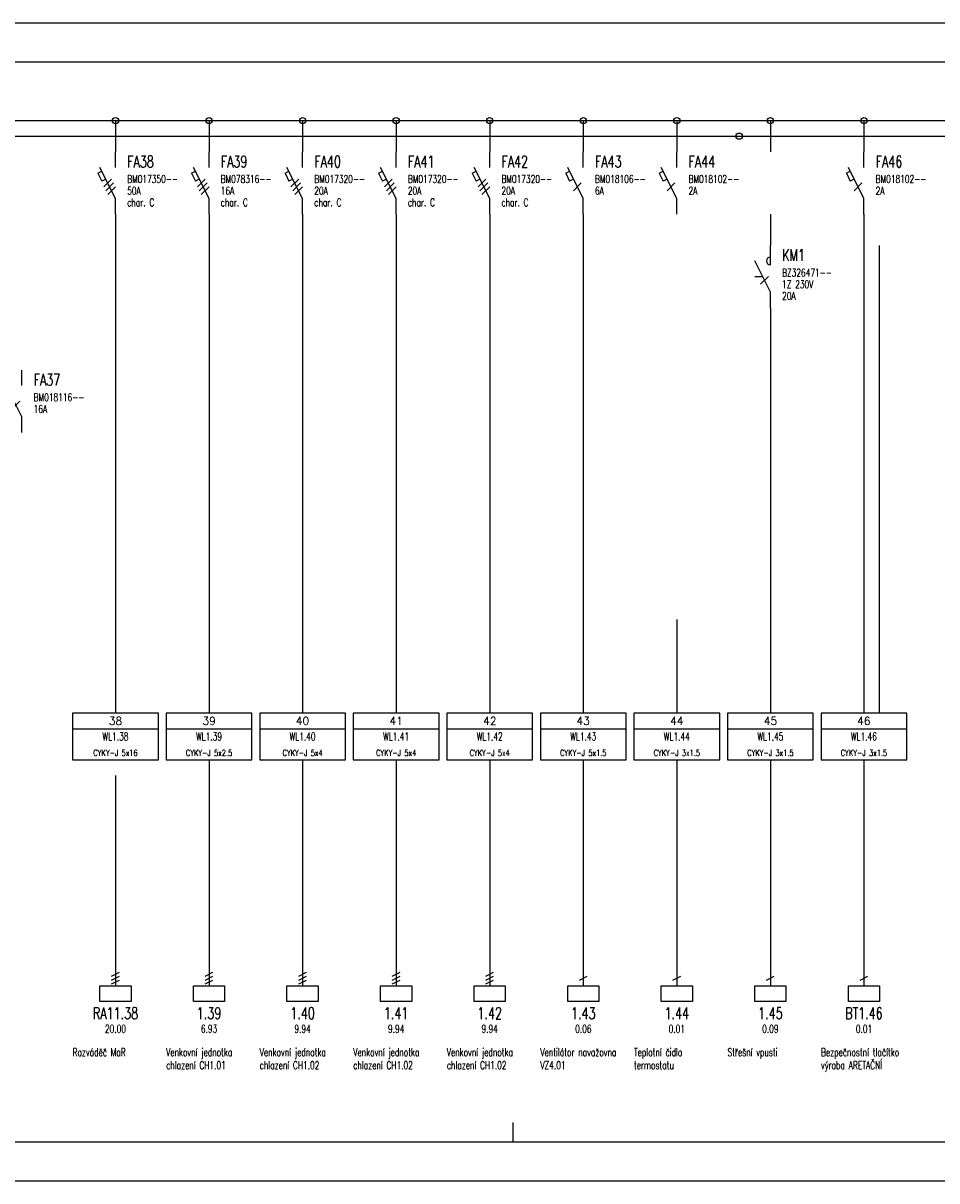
# Model space of a CAD drawing. Extents: x 0 to 1890, y 0 to 297.
# Tile 5 of 7: x 924 to 1159, y 0 to 297. Entities that reach past the tile are written whole.
import ezdxf
from ezdxf.enums import TextEntityAlignment as Align

# ---------------------------------------------------------------- set-up
doc = ezdxf.new("R2010")
doc.units = 0
doc.header["$LTSCALE"] = 10
doc.header["$MEASUREMENT"] = 0
doc.layers.get('0').update_dxf_attribs({"linetype": 'CONTINUOUS'})
doc.layers.add('IDENTIFIKACE', color=1, linetype='CONTINUOUS')
doc.layers.add('PAGE1', color=7, linetype='CONTINUOUS')
doc.styles.add('popis', font='romans.shx', dxfattribs={"width": 0.7})
doc.styles.get("Standard").update_dxf_attribs({"font": 'romans.shx', "width": 0.8})

# ---------------------------------------------------------------- blocks, each defined once
blk = doc.blocks.new('ELKCN1')
at = {"color": 4, "linetype": 'Continuous'}
blk.add_line((-12, 0), (12, 0), dxfattribs=at)
at = {"color": 3, "linetype": 'Continuous'}
blk.add_line((0, 0), (0, -8), dxfattribs=at)
blk.add_circle((0, 0), 0.8, dxfattribs=at)
blk = doc.blocks.new('ELKM03')
at = {"color": 3, "linetype": 'Continuous'}
for p, q in [((0, 0), (0, -6)), ((-4, -6), (4, -6)), ((-4, -10), (-4, -6)), ((4, -6), (4, -10)), ((4, -10), (-4, -10))]:
    blk.add_line(p, q, dxfattribs=at)
at = {"color": 7, "linetype": 'Continuous'}
for p, q in [((-1, -3.5), (1, -2.5)), ((-1, -4.5), (1, -3.5)), ((-1, -5.5), (1, -4.5))]:
    blk.add_line(p, q, dxfattribs=at)
at = {"color": 7, "flags": 8}
blk.add_attdef('SH', text='', height=1.8, dxfattribs=at).set_placement((-1, -2), align=Align.RIGHT)
at = {"color": 1, "linetype": 'Continuous'}
blk.add_attdef('PORADI_ZARIZENI', text='', height=3, dxfattribs=at).set_placement((0, -14.5), align=Align.CENTER)
at = {"color": 7, "linetype": 'Continuous', "flags": 1}
for tag, p in [('PAR1', (-7, -16.5)), ('DRUH_ZARIZENI', (-7, -18.166667))]:
    blk.add_attdef(tag, p, '', height=1, dxfattribs=at)
at = {"color": 7, "linetype": 'Continuous'}
blk.add_attdef('VYKON', text='', height=2, dxfattribs=at).set_placement((0, -18), align=Align.CENTER)
at = {"layer": 'IDENTIFIKACE', "color": 7, "linetype": 'Continuous', "flags": 1}
blk.add_attdef('IDENTIFIKACE', (4, -2), '', height=1, dxfattribs=at)
blk = doc.blocks.new('ELKF23')
at = {"color": 3, "linetype": 'Continuous'}
for p, q in [((0, -4), (0, 0)), ((0, -12), (-4, -4)), ((0, -16), (0, -12))]:
    blk.add_line(p, q, dxfattribs=at)
at = {"color": 7, "linetype": 'Continuous'}
for p, q in [((-4.5, -5.5), (-3.5, -5)), ((-4.5, -5.5), (-3.5, -7.5)), ((-2.5, -7), (-3.5, -7.5)), ((-3, -9), (-1, -7)), ((-2.5, -10), (-0.5, -8)), ((-2, -11), (0, -9))]:
    blk.add_line(p, q, dxfattribs=at)
at = {"color": 7, "flags": 8}
for tag, p in [('SH', (-1, -2)), ('SD', (-1, -16))]:
    blk.add_attdef(tag, text='', height=1.8, dxfattribs=at).set_placement(p, align=Align.RIGHT)
at = {"color": 1, "linetype": 'Continuous'}
blk.add_attdef('PORADI', (3, -4), '', height=3, dxfattribs=at)
at = {"color": 7, "linetype": 'Continuous'}
for tag, p in [('TYP', (3, -8)), ('PARAM1', (3, -11)), ('PARAM2', (3, -14))]:
    blk.add_attdef(tag, p, '', height=2, dxfattribs=at)
for tag, p, flags in [('VETA', (18, -12), 1), ('DRUH', (18, -10), 1), ('INDEX_BLOKU', (18, -14), 9)]:
    blk.add_attdef(tag, p, '', height=1, dxfattribs=dict(at, flags=flags))
blk = doc.blocks.new('ELA11')
at = {"color": 7, "linetype": 'Continuous'}
for p, q in [((11, 0), (-11, 0)), ((-11, 0), (-11, -12)), ((11, -12), (11, 0)), ((-11, -4), (11, -4)), ((-11, -12), (11, -12))]:
    blk.add_line(p, q, dxfattribs=at)
for tag, p, flags in [('DELKA', (12, -0.60333), 1), ('AKTUALIZACE', (11.928236, -2.261293), 1), ('VETA_KABELU', (12, -6), 1), ('DRUH_KABELU', (12, -4), 1), ('ODKUD', (12, -7.91972), 9), ('KAM', (12, -9.91972), 9), ('INDEX_ODKUD', (12, -11.91972), 9), ('INDEX_KAM', (12, -13.91972), 9)]:
    blk.add_attdef(tag, p, '', height=1, dxfattribs=dict(at, flags=flags))
at = {"color": 7, "linetype": 'Continuous', "flags": 8}
blk.add_attdef('VYVOD', text='', height=2, dxfattribs=at).set_placement((0, -3), align=Align.CENTER)
at = {"color": 1, "linetype": 'Continuous'}
blk.add_attdef('PORADI_KABELU', text='', height=2, dxfattribs=at).set_placement((0, -7), align=Align.CENTER)
at = {"color": 7, "linetype": 'Continuous'}
blk.add_attdef('TYP_KABELU', text='', height=1.6, dxfattribs=at).set_placement((0, -11), align=Align.CENTER)
blk = doc.blocks.new('ELKM01')
at = {"color": 3, "linetype": 'Continuous'}
for p, q in [((0, 0), (0, -6)), ((-4, -6), (4, -6)), ((-4, -10), (-4, -6)), ((4, -6), (4, -10)), ((4, -10), (-4, -10))]:
    blk.add_line(p, q, dxfattribs=at)
at = {"color": 7, "linetype": 'Continuous'}
blk.add_line((-1, -4.5), (1, -3.5), dxfattribs=at)
at = {"color": 7, "flags": 8}
blk.add_attdef('SH', text='', height=1.8, dxfattribs=at).set_placement((-1, -2), align=Align.RIGHT)
at = {"color": 1, "linetype": 'Continuous'}
blk.add_attdef('PORADI_ZARIZENI', text='', height=3, dxfattribs=at).set_placement((0, -14.5), align=Align.CENTER)
at = {"color": 7, "linetype": 'Continuous', "flags": 1}
for tag, p in [('PAR1', (-7, -16.5)), ('DRUH_ZARIZENI', (-7, -18.166667))]:
    blk.add_attdef(tag, p, '', height=1, dxfattribs=at)
at = {"color": 7, "linetype": 'Continuous'}
blk.add_attdef('VYKON', text='', height=2, dxfattribs=at).set_placement((0, -18), align=Align.CENTER)
at = {"layer": 'IDENTIFIKACE', "color": 7, "linetype": 'Continuous', "flags": 1}
blk.add_attdef('IDENTIFIKACE', (-7, -19.833333), '', height=1, dxfattribs=at)
blk = doc.blocks.new('ELKF21')
at = {"color": 3, "linetype": 'Continuous'}
for p, q in [((0, -4), (0, 0)), ((0, -12), (-4, -4)), ((0, -16), (0, -12))]:
    blk.add_line(p, q, dxfattribs=at)
at = {"color": 7, "linetype": 'Continuous'}
for p, q in [((-4.5, -5.5), (-3.5, -5)), ((-4.5, -5.5), (-3.5, -7.5)), ((-2.5, -7), (-3.5, -7.5)), ((-2.5, -10), (-0.5, -8))]:
    blk.add_line(p, q, dxfattribs=at)
at = {"color": 7, "flags": 8}
for tag, p in [('SH', (-1, -2)), ('SD', (-1, -16))]:
    blk.add_attdef(tag, text='', height=1.8, dxfattribs=at).set_placement(p, align=Align.RIGHT)
at = {"color": 1, "linetype": 'Continuous'}
blk.add_attdef('PORADI', (3, -4), '', height=3, dxfattribs=at)
at = {"color": 7, "linetype": 'Continuous'}
for tag, p in [('TYP', (3, -8)), ('PARAM1', (3, -11)), ('PARAM2', (3, -14))]:
    blk.add_attdef(tag, p, '', height=2, dxfattribs=at)
for tag, p, flags in [('VETA', (18, -12), 1), ('DRUH', (18, -10), 1), ('INDEX_BLOKU', (18, -14), 9)]:
    blk.add_attdef(tag, p, '', height=1, dxfattribs=dict(at, flags=flags))
blk = doc.blocks.new('ELKK11')
at = {"color": 3, "linetype": 'Continuous'}
for p, q in [((0, -4), (0, 0)), ((0, -12), (-4, -4)), ((0, -5), (0, -4)), ((0, -16), (0, -12))]:
    blk.add_line(p, q, dxfattribs=at)
at = {"color": 7, "linetype": 'Continuous'}
blk.add_line((-2.5, -10), (-0.5, -8), dxfattribs=at)
blk.add_arc((0, -4), 1, 90, 270, dxfattribs=at)
at = {"color": 7, "flags": 8}
for tag, p in [('SH', (-1, -2)), ('SD', (-1, -16))]:
    blk.add_attdef(tag, text='', height=1.8, dxfattribs=at).set_placement(p, align=Align.RIGHT)
at = {"color": 1, "linetype": 'Continuous'}
blk.add_attdef('PORADI', (3, -4), '', height=3, dxfattribs=at)
at = {"color": 7, "linetype": 'Continuous'}
for tag, p in [('TYP', (3, -8)), ('PARAM1', (3, -11)), ('PARAM2', (3, -14))]:
    blk.add_attdef(tag, p, '', height=2, dxfattribs=at)
for tag, p, flags in [('DRUH', (18, -8), 1), ('VETA', (18, -10), 1), ('INDEX_BLOKU', (18, -12), 9), ('INDEX_OD', (18, -14), 9)]:
    blk.add_attdef(tag, p, '', height=1, dxfattribs=dict(at, flags=flags))

msp = doc.modelspace()

# ---------------------------------------------------------------- linework, layer by layer
msp.add_line((1050, 10), (1050, 15))
msp.add_lwpolyline([(0, 0), (1890, 0), (1890, 297), (0, 297)], close=True)
msp.add_lwpolyline([(1880, 130.65), (1880, 287), (10, 287), (10, 10), (1680, 10)])
at = {"color": 3, "linetype": 'Continuous'}
msp.add_circle((1108, 268), 0.8, dxfattribs=at)
at = {"layer": 'PAGE1', "color": 4, "linetype": 'Continuous'}
for p, q in [((480, 272), (936, 272)), ((1152, 272), (1164, 272))]:
    msp.add_line(p, q, dxfattribs=at)
at = {"layer": 'PAGE1', "linetype": 'Continuous'}
for p, q in [((48, 268), (1320, 268)), ((1112, 232), (1114, 232))]:
    msp.add_line(p, q, dxfattribs=at)
at = {"layer": 'PAGE1', "color": 3, "linetype": 'Continuous'}
for p, q in [((948, 248), (948, 144)), ((972, 248), (972, 144)), ((996, 248), (996, 144)), ((1020, 248), (1020, 144)), ((1044, 248), (1044, 144)), ((1068, 248), (1068, 144)), ((1116, 248), (1116, 240)), ((1140, 248), (1140, 144)), ((1144, 120), (1144, 240)), ((1116, 224), (1116, 144)), ((948, 144), (948, 128)), ((972, 144), (972, 128)), ((996, 144), (996, 128)), ((1020, 144), (1020, 128)), ((1044, 144), (1044, 128)), ((1068, 144), (1068, 128)), ((1092, 144), (1092, 128)), ((1116, 144), (1116, 128)), ((1140, 144), (1140, 128)), ((948, 142), (948, 120)), ((972, 142), (972, 120)), ((996, 142), (996, 120)), ((1020, 142), (1020, 120)), ((1044, 142), (1044, 120)), ((1068, 142), (1068, 120)), ((1092, 142), (1092, 120)), ((1116, 142), (1116, 120)), ((1140, 142), (1140, 120)), ((972, 108), (972, 56)), ((996, 108), (996, 56)), ((1020, 108), (1020, 56)), ((1044, 108), (1044, 56)), ((1068, 108), (1068, 56)), ((1092, 108), (1092, 56)), ((1116, 108), (1116, 56)), ((1140, 108), (1140, 56)), ((948, 104), (948, 56))]:
    msp.add_line(p, q, dxfattribs=at)

# ---------------------------------------------------------------- block references
for p in [(948, 272), (972, 272), (996, 272), (1020, 272), (1044, 272), (1068, 272), (1092, 272), (1116, 272), (1140, 272)]:
    msp.add_blockref('ELKCN1', p, dxfattribs=at)
at = {"layer": 'PAGE1', "color": 7, "linetype": 'Continuous'}
ref = msp.add_blockref('ELKF23', (948, 264), dxfattribs=at)
ref.add_attrib('PORADI', 'FA38', (951, 260), dxfattribs={"layer": '0', "color": 1, "linetype": 'Continuous', "height": 3, "width": 0.7})
ref.add_attrib('TYP', 'BM017350--', (951, 256), dxfattribs={"layer": '0', "color": 7, "linetype": 'Continuous', "height": 2, "width": 0.7})
ref.add_attrib('PARAM1', '50A', (951, 253), dxfattribs={"layer": '0', "color": 7, "linetype": 'Continuous', "height": 2, "width": 0.7})
ref.add_attrib('PARAM2', 'char. C', (951, 250), dxfattribs={"layer": '0', "color": 7, "linetype": 'Continuous', "height": 2, "width": 0.7})
ref = msp.add_blockref('ELKF23', (972, 264), dxfattribs=at)
ref.add_attrib('PORADI', 'FA39', (975, 260), dxfattribs={"layer": '0', "color": 1, "linetype": 'Continuous', "height": 3, "width": 0.7})
ref.add_attrib('TYP', 'BM078316--', (975, 256), dxfattribs={"layer": '0', "color": 7, "linetype": 'Continuous', "height": 2, "width": 0.7})
ref.add_attrib('PARAM1', '16A', (975, 253), dxfattribs={"layer": '0', "color": 7, "linetype": 'Continuous', "height": 2, "width": 0.7})
ref.add_attrib('PARAM2', 'char. C', (975, 250), dxfattribs={"layer": '0', "color": 7, "linetype": 'Continuous', "height": 2, "width": 0.7})
ref = msp.add_blockref('ELKF23', (996, 264), dxfattribs=at)
ref.add_attrib('PORADI', 'FA40', (999, 260), dxfattribs={"layer": '0', "color": 1, "linetype": 'Continuous', "height": 3, "width": 0.7})
ref.add_attrib('TYP', 'BM017320--', (999, 256), dxfattribs={"layer": '0', "color": 7, "linetype": 'Continuous', "height": 2, "width": 0.7})
ref.add_attrib('PARAM1', '20A', (999, 253), dxfattribs={"layer": '0', "color": 7, "linetype": 'Continuous', "height": 2, "width": 0.7})
ref.add_attrib('PARAM2', 'char. C', (999, 250), dxfattribs={"layer": '0', "color": 7, "linetype": 'Continuous', "height": 2, "width": 0.7})
ref = msp.add_blockref('ELKF23', (1020, 264), dxfattribs=at)
ref.add_attrib('PORADI', 'FA41', (1023, 260), dxfattribs={"layer": '0', "color": 1, "linetype": 'Continuous', "height": 3, "width": 0.7})
ref.add_attrib('TYP', 'BM017320--', (1023, 256), dxfattribs={"layer": '0', "color": 7, "linetype": 'Continuous', "height": 2, "width": 0.7})
ref.add_attrib('PARAM1', '20A', (1023, 253), dxfattribs={"layer": '0', "color": 7, "linetype": 'Continuous', "height": 2, "width": 0.7})
ref.add_attrib('PARAM2', 'char. C', (1023, 250), dxfattribs={"layer": '0', "color": 7, "linetype": 'Continuous', "height": 2, "width": 0.7})
ref = msp.add_blockref('ELKF23', (1044, 264), dxfattribs=at)
ref.add_attrib('PORADI', 'FA42', (1047, 260), dxfattribs={"layer": '0', "color": 1, "linetype": 'Continuous', "height": 3, "width": 0.7})
ref.add_attrib('TYP', 'BM017320--', (1047, 256), dxfattribs={"layer": '0', "color": 7, "linetype": 'Continuous', "height": 2, "width": 0.7})
ref.add_attrib('PARAM1', '20A', (1047, 253), dxfattribs={"layer": '0', "color": 7, "linetype": 'Continuous', "height": 2, "width": 0.7})
ref.add_attrib('PARAM2', 'char. C', (1047, 250), dxfattribs={"layer": '0', "color": 7, "linetype": 'Continuous', "height": 2, "width": 0.7})
ref = msp.add_blockref('ELKF21', (1068, 264), dxfattribs=at)
ref.add_attrib('PORADI', 'FA43', (1071, 260), dxfattribs={"layer": '0', "color": 1, "linetype": 'Continuous', "height": 3, "width": 0.7})
ref.add_attrib('TYP', 'BM018106--', (1071, 256), dxfattribs={"layer": '0', "color": 7, "linetype": 'Continuous', "height": 2, "width": 0.7})
ref.add_attrib('PARAM1', '6A', (1071, 253), dxfattribs={"layer": '0', "color": 7, "linetype": 'Continuous', "height": 2, "width": 0.7})
ref = msp.add_blockref('ELKF21', (1092, 264), dxfattribs=at)
ref.add_attrib('PORADI', 'FA44', (1095, 260), dxfattribs={"layer": '0', "color": 1, "linetype": 'Continuous', "height": 3, "width": 0.7})
ref.add_attrib('TYP', 'BM018102--', (1095, 256), dxfattribs={"layer": '0', "color": 7, "linetype": 'Continuous', "height": 2, "width": 0.7})
ref.add_attrib('PARAM1', '2A', (1095, 253), dxfattribs={"layer": '0', "color": 7, "linetype": 'Continuous', "height": 2, "width": 0.7})
ref = msp.add_blockref('ELKF21', (1140, 264), dxfattribs=at)
ref.add_attrib('PORADI', 'FA46', (1143, 260), dxfattribs={"layer": '0', "color": 1, "linetype": 'Continuous', "height": 3, "width": 0.7})
ref.add_attrib('TYP', 'BM018102--', (1143, 256), dxfattribs={"layer": '0', "color": 7, "linetype": 'Continuous', "height": 2, "width": 0.7})
ref.add_attrib('PARAM1', '2A', (1143, 253), dxfattribs={"layer": '0', "color": 7, "linetype": 'Continuous', "height": 2, "width": 0.7})
at = {"layer": 'PAGE1', "color": 3, "linetype": 'Continuous'}
ref = msp.add_blockref('ELKK11', (1116, 240), dxfattribs=at)
ref.add_attrib('PORADI', 'KM1', (1119, 236), dxfattribs={"layer": '0', "color": 1, "linetype": 'Continuous', "height": 3, "width": 0.7})
ref.add_attrib('TYP', 'BZ326471--', (1119, 232), dxfattribs={"layer": '0', "color": 7, "linetype": 'Continuous', "height": 2, "width": 0.7})
ref.add_attrib('PARAM1', '1Z 230V', (1119, 229), dxfattribs={"layer": '0', "color": 7, "linetype": 'Continuous', "height": 2, "width": 0.7})
ref.add_attrib('PARAM2', '20A', (1119, 226), dxfattribs={"layer": '0', "color": 7, "linetype": 'Continuous', "height": 2, "width": 0.7})
at = {"layer": 'PAGE1', "color": 7, "linetype": 'Continuous'}
ref = msp.add_blockref('ELKF21', (924, 208), dxfattribs=at)
ref.add_attrib('PORADI', 'FA37', (927, 204), dxfattribs={"layer": '0', "color": 1, "linetype": 'Continuous', "height": 3, "width": 0.7})
ref.add_attrib('TYP', 'BM018116--', (927, 200), dxfattribs={"layer": '0', "color": 7, "linetype": 'Continuous', "height": 2, "width": 0.7})
ref.add_attrib('PARAM1', '16A', (927, 197), dxfattribs={"layer": '0', "color": 7, "linetype": 'Continuous', "height": 2, "width": 0.7})
at = {"layer": 'PAGE1', "color": 3, "linetype": 'Continuous'}
ref = msp.add_blockref('ELA11', (948, 120), dxfattribs=at)
ref.add_attrib('VYVOD', '38', dxfattribs={"layer": '0', "color": 7, "linetype": 'Continuous', "height": 2, "flags": 8}).set_placement((948, 117), align=Align.CENTER)
ref.add_attrib('PORADI_KABELU', 'WL1.38', dxfattribs={"layer": '0', "color": 1, "linetype": 'Continuous', "height": 2, "width": 0.7}).set_placement((948, 113), align=Align.CENTER)
ref.add_attrib('TYP_KABELU', 'CYKY-J 5x16', dxfattribs={"layer": '0', "color": 7, "linetype": 'Continuous', "height": 1.6, "width": 0.7}).set_placement((948, 109), align=Align.CENTER)
ref = msp.add_blockref('ELA11', (972, 120), dxfattribs=at)
ref.add_attrib('VYVOD', '39', dxfattribs={"layer": '0', "color": 7, "linetype": 'Continuous', "height": 2, "flags": 8}).set_placement((972, 117), align=Align.CENTER)
ref.add_attrib('PORADI_KABELU', 'WL1.39', dxfattribs={"layer": '0', "color": 1, "linetype": 'Continuous', "height": 2, "width": 0.7}).set_placement((972, 113), align=Align.CENTER)
ref.add_attrib('TYP_KABELU', 'CYKY-J 5x2.5', dxfattribs={"layer": '0', "color": 7, "linetype": 'Continuous', "height": 1.6, "width": 0.7}).set_placement((972, 109), align=Align.CENTER)
ref = msp.add_blockref('ELA11', (996, 120), dxfattribs=at)
ref.add_attrib('VYVOD', '40', dxfattribs={"layer": '0', "color": 7, "linetype": 'Continuous', "height": 2, "flags": 8}).set_placement((996, 117), align=Align.CENTER)
ref.add_attrib('PORADI_KABELU', 'WL1.40', dxfattribs={"layer": '0', "color": 1, "linetype": 'Continuous', "height": 2, "width": 0.7}).set_placement((996, 113), align=Align.CENTER)
ref.add_attrib('TYP_KABELU', 'CYKY-J 5x4', dxfattribs={"layer": '0', "color": 7, "linetype": 'Continuous', "height": 1.6, "width": 0.7}).set_placement((996, 109), align=Align.CENTER)
ref = msp.add_blockref('ELA11', (1020, 120), dxfattribs=at)
ref.add_attrib('VYVOD', '41', dxfattribs={"layer": '0', "color": 7, "linetype": 'Continuous', "height": 2, "flags": 8}).set_placement((1020, 117), align=Align.CENTER)
ref.add_attrib('PORADI_KABELU', 'WL1.41', dxfattribs={"layer": '0', "color": 1, "linetype": 'Continuous', "height": 2, "width": 0.7}).set_placement((1020, 113), align=Align.CENTER)
ref.add_attrib('TYP_KABELU', 'CYKY-J 5x4', dxfattribs={"layer": '0', "color": 7, "linetype": 'Continuous', "height": 1.6, "width": 0.7}).set_placement((1020, 109), align=Align.CENTER)
ref = msp.add_blockref('ELA11', (1044, 120), dxfattribs=at)
ref.add_attrib('VYVOD', '42', dxfattribs={"layer": '0', "color": 7, "linetype": 'Continuous', "height": 2, "flags": 8}).set_placement((1044, 117), align=Align.CENTER)
ref.add_attrib('PORADI_KABELU', 'WL1.42', dxfattribs={"layer": '0', "color": 1, "linetype": 'Continuous', "height": 2, "width": 0.7}).set_placement((1044, 113), align=Align.CENTER)
ref.add_attrib('TYP_KABELU', 'CYKY-J 5x4', dxfattribs={"layer": '0', "color": 7, "linetype": 'Continuous', "height": 1.6, "width": 0.7}).set_placement((1044, 109), align=Align.CENTER)
ref = msp.add_blockref('ELA11', (1068, 120), dxfattribs=at)
ref.add_attrib('VYVOD', '43', dxfattribs={"layer": '0', "color": 7, "linetype": 'Continuous', "height": 2, "flags": 8}).set_placement((1068, 117), align=Align.CENTER)
ref.add_attrib('PORADI_KABELU', 'WL1.43', dxfattribs={"layer": '0', "color": 1, "linetype": 'Continuous', "height": 2, "width": 0.7}).set_placement((1068, 113), align=Align.CENTER)
ref.add_attrib('TYP_KABELU', 'CYKY-J 5x1.5', dxfattribs={"layer": '0', "color": 7, "linetype": 'Continuous', "height": 1.6, "width": 0.7}).set_placement((1068, 109), align=Align.CENTER)
ref = msp.add_blockref('ELA11', (1092, 120), dxfattribs=at)
ref.add_attrib('VYVOD', '44', dxfattribs={"layer": '0', "color": 7, "linetype": 'Continuous', "height": 2, "flags": 8}).set_placement((1092, 117), align=Align.CENTER)
ref.add_attrib('PORADI_KABELU', 'WL1.44', dxfattribs={"layer": '0', "color": 1, "linetype": 'Continuous', "height": 2, "width": 0.7}).set_placement((1092, 113), align=Align.CENTER)
ref.add_attrib('TYP_KABELU', 'CYKY-J 3x1.5', dxfattribs={"layer": '0', "color": 7, "linetype": 'Continuous', "height": 1.6, "width": 0.7}).set_placement((1092, 109), align=Align.CENTER)
ref = msp.add_blockref('ELA11', (1116, 120), dxfattribs=at)
ref.add_attrib('VYVOD', '45', dxfattribs={"layer": '0', "color": 7, "linetype": 'Continuous', "height": 2, "flags": 8}).set_placement((1116, 117), align=Align.CENTER)
ref.add_attrib('PORADI_KABELU', 'WL1.45', dxfattribs={"layer": '0', "color": 1, "linetype": 'Continuous', "height": 2, "width": 0.7}).set_placement((1116, 113), align=Align.CENTER)
ref.add_attrib('TYP_KABELU', 'CYKY-J 3x1.5', dxfattribs={"layer": '0', "color": 7, "linetype": 'Continuous', "height": 1.6, "width": 0.7}).set_placement((1116, 109), align=Align.CENTER)
ref = msp.add_blockref('ELA11', (1140, 120), dxfattribs=at)
ref.add_attrib('VYVOD', '46', dxfattribs={"layer": '0', "color": 7, "linetype": 'Continuous', "height": 2, "flags": 8}).set_placement((1140, 117), align=Align.CENTER)
ref.add_attrib('PORADI_KABELU', 'WL1.46', dxfattribs={"layer": '0', "color": 1, "linetype": 'Continuous', "height": 2, "width": 0.7}).set_placement((1140, 113), align=Align.CENTER)
ref.add_attrib('TYP_KABELU', 'CYKY-J 3x1.5', dxfattribs={"layer": '0', "color": 7, "linetype": 'Continuous', "height": 1.6, "width": 0.7}).set_placement((1140, 109), align=Align.CENTER)
ref = msp.add_blockref('ELKM03', (948, 56), dxfattribs=at)
ref.add_attrib('PORADI_ZARIZENI', 'RA11.38', dxfattribs={"layer": '0', "color": 1, "linetype": 'Continuous', "height": 3, "width": 0.7}).set_placement((948, 41.5), align=Align.CENTER)
ref.add_attrib('VYKON', '20.00', dxfattribs={"layer": '0', "color": 7, "linetype": 'Continuous', "height": 2, "width": 0.7}).set_placement((948, 38), align=Align.CENTER)
ref = msp.add_blockref('ELKM03', (972, 56), dxfattribs=at)
ref.add_attrib('PORADI_ZARIZENI', '1.39', dxfattribs={"layer": '0', "color": 1, "linetype": 'Continuous', "height": 3, "width": 0.7}).set_placement((972, 41.5), align=Align.CENTER)
ref.add_attrib('VYKON', '6.93', dxfattribs={"layer": '0', "color": 7, "linetype": 'Continuous', "height": 2, "width": 0.7}).set_placement((972, 38), align=Align.CENTER)
ref = msp.add_blockref('ELKM03', (996, 56), dxfattribs=at)
ref.add_attrib('PORADI_ZARIZENI', '1.40', dxfattribs={"layer": '0', "color": 1, "linetype": 'Continuous', "height": 3, "width": 0.7}).set_placement((996, 41.5), align=Align.CENTER)
ref.add_attrib('VYKON', '9.94', dxfattribs={"layer": '0', "color": 7, "linetype": 'Continuous', "height": 2, "width": 0.7}).set_placement((996, 38), align=Align.CENTER)
ref = msp.add_blockref('ELKM03', (1020, 56), dxfattribs=at)
ref.add_attrib('PORADI_ZARIZENI', '1.41', dxfattribs={"layer": '0', "color": 1, "linetype": 'Continuous', "height": 3, "width": 0.7}).set_placement((1020, 41.5), align=Align.CENTER)
ref.add_attrib('VYKON', '9.94', dxfattribs={"layer": '0', "color": 7, "linetype": 'Continuous', "height": 2, "width": 0.7}).set_placement((1020, 38), align=Align.CENTER)
ref = msp.add_blockref('ELKM03', (1044, 56), dxfattribs=at)
ref.add_attrib('PORADI_ZARIZENI', '1.42', dxfattribs={"layer": '0', "color": 1, "linetype": 'Continuous', "height": 3, "width": 0.7}).set_placement((1044, 41.5), align=Align.CENTER)
ref.add_attrib('VYKON', '9.94', dxfattribs={"layer": '0', "color": 7, "linetype": 'Continuous', "height": 2, "width": 0.7}).set_placement((1044, 38), align=Align.CENTER)
ref = msp.add_blockref('ELKM01', (1068, 56), dxfattribs=at)
ref.add_attrib('PORADI_ZARIZENI', '1.43', dxfattribs={"layer": '0', "color": 1, "linetype": 'Continuous', "height": 3, "width": 0.7}).set_placement((1068, 41.5), align=Align.CENTER)
ref.add_attrib('VYKON', '0.06', dxfattribs={"layer": '0', "color": 7, "linetype": 'Continuous', "height": 2, "width": 0.7}).set_placement((1068, 38), align=Align.CENTER)
ref = msp.add_blockref('ELKM01', (1092, 56), dxfattribs=at)
ref.add_attrib('PORADI_ZARIZENI', '1.44', dxfattribs={"layer": '0', "color": 1, "linetype": 'Continuous', "height": 3, "width": 0.7}).set_placement((1092, 41.5), align=Align.CENTER)
ref.add_attrib('VYKON', '0.01', dxfattribs={"layer": '0', "color": 7, "linetype": 'Continuous', "height": 2, "width": 0.7}).set_placement((1092, 38), align=Align.CENTER)
ref = msp.add_blockref('ELKM01', (1116, 56), dxfattribs=at)
ref.add_attrib('PORADI_ZARIZENI', '1.45', dxfattribs={"layer": '0', "color": 1, "linetype": 'Continuous', "height": 3, "width": 0.7}).set_placement((1116, 41.5), align=Align.CENTER)
ref.add_attrib('VYKON', '0.09', dxfattribs={"layer": '0', "color": 7, "linetype": 'Continuous', "height": 2, "width": 0.7}).set_placement((1116, 38), align=Align.CENTER)
at = {"layer": 'PAGE1', "linetype": 'Continuous'}
ref = msp.add_blockref('ELKM01', (1140, 56), dxfattribs=at)
ref.add_attrib('PORADI_ZARIZENI', 'BT1.46', dxfattribs={"layer": '0', "color": 1, "linetype": 'Continuous', "height": 3, "width": 0.7}).set_placement((1140, 41.5), align=Align.CENTER)
ref.add_attrib('VYKON', '0.01', dxfattribs={"layer": '0', "color": 7, "linetype": 'Continuous', "height": 2, "width": 0.7}).set_placement((1140, 38), align=Align.CENTER)

# ---------------------------------------------------------------- texts
at = {"layer": 'PAGE1', "color": 7, "linetype": 'Continuous', "char_height": 2, "width": 22, "attachment_point": 1, "style": 'popis'}
for s, insert in [('Rozváděč MaR', (937, 34)), ('Venkovní jednotka chlazení CH1.01', (961, 34)), ('Venkovní jednotka chlazení CH1.02', (985, 34)), ('Venkovní jednotka chlazení CH1.02', (1009, 34)), ('Venkovní jednotka chlazení CH1.02', (1033, 34)), ('Ventilátor navažovna VZ4.01', (1057, 34)), ('Teplotní čidlo termostatu', (1081, 34)), ('Střešní vpusti', (1105, 34)), ('Bezpečnostní tlačítko výroba ARETAČNÍ', (1129, 34))]:
    msp.add_mtext(s, dxfattribs=dict(at, insert=insert))

doc.saveas('drawing.dxf')
